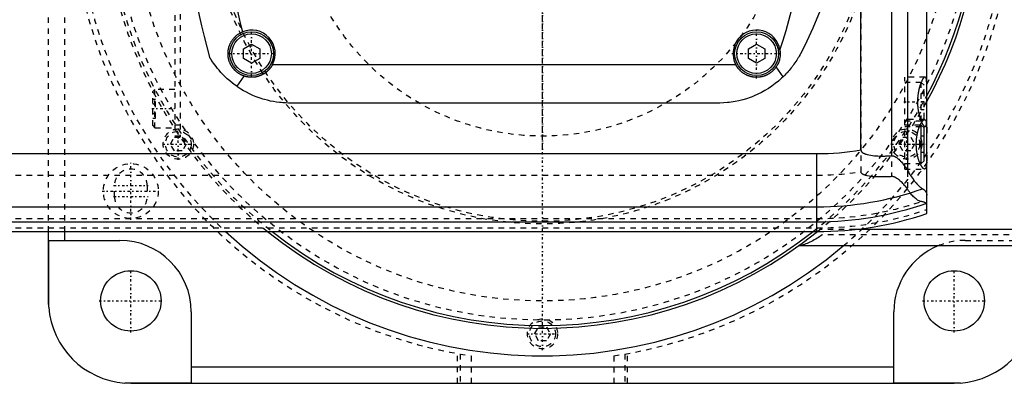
# Model space of a CAD drawing. Extents: x -502 to 174, y -90 to 90.
# Tile 11 of 13: x -95 to 84, y -90 to -24. Entities that reach past the tile are written whole.
import ezdxf

# ---------------------------------------------------------------- set-up
doc = ezdxf.new("R2010")
doc.units = 0
doc.linetypes.add('CENTER', pattern=[1.5, 0.45, -0.5, 0.05, -0.5])
doc.linetypes.add('DASHED', pattern=[2, 1, -1])
for name, color, linetype in [('AM_0', 7, 'CONTINUOUS'), ('AM_3', 7, 'DASHED'), ('AM_7', 7, 'CENTER')]:
    doc.layers.add(name, color=color, linetype=linetype)

msp = doc.modelspace()

# ---------------------------------------------------------------- linework, layer by layer
at = {"layer": 'AM_0', "color": 7, "linetype": 'CONTINUOUS'}
for p, q in [((70, -59.1), (70, 59.1)), ((66.48, 51.17), (66.48, -51.17)), ((63.58, 48.57), (63.58, -48.57)), ((58, -47.52), (58, 47.52)), ((-54.5, -29.13), (-53, -28.27)), ((-53, -28.27), (-51.5, -29.13)), ((37.5, -29.13), (39, -28.27)), ((39, -28.27), (40.5, -29.13)), ((-54.5, -30.87), (-54.5, -29.13)), ((-51.5, -29.13), (-51.5, -30.87)), ((37.5, -30.87), (37.5, -29.13)), ((40.5, -29.13), (40.5, -30.87)), ((-53, -31.73), (-54.5, -30.87)), ((-51.5, -30.87), (-53, -31.73)), ((-49.19, -32), (35.19, -32)), ((39, -31.73), (37.5, -30.87)), ((40.5, -30.87), (39, -31.73)), ((-54.39, -34.07), (-55.72, -35.94)), ((43.84, -34.2), (42.58, -32.38)), ((32, -39), (-46, -39)), ((69, -43), (68.79, -43)), ((69.5, -43.5), (69, -43)), ((69, -50), (69, -43)), ((69.5, -49.5), (69.5, -43.5)), ((-125.1, -48.19), (50, -48.19)), ((50, -62.39), (50, -48.19)), ((68.79, -50), (69, -50)), ((69, -50), (69.5, -49.5)), ((-146.27, -57.89), (50, -57.89)), ((-187.95, -60.6), (50, -60.6)), ((-240, -62.39), (50, -62.39)), ((-90, -75), (-90, -62.39)), ((-87, -64), (-87, -62.39)), ((127, -62), (56.95, -62)), ((-89.96, -64), (-77, -64)), ((-89.96, -76.12), (-89.96, -64)), ((127, -65), (46.64, -65)), ((-64, -77), (-64, -89.96)), ((64, -89.96), (64, -77)), ((-64, -87), (64, -87)), ((-64, -89.96), (-76.12, -89.96)), ((-75, -90), (75, -90)), ((76.12, -89.96), (64, -89.96))]:
    msp.add_line(p, q, dxfattribs=at)
for points in [[(50.56, -22.12, 0), (49.26, -25.35, 0), (47.78, -28.5, 0), (46.98, -30.04, 0)], [(-54.39, -34.07, 0), (-54.44, -34.05, 0), (-54.53, -34.02, 0), (-54.62, -33.99, 0), (-54.66, -33.97, 0), (-54.7, -33.95, 0), (-54.79, -33.91, 0), (-54.88, -33.87, 0), (-54.96, -33.83, 0), (-55.05, -33.78, 0), (-55.13, -33.74, 0), (-55.17, -33.71, 0), (-55.21, -33.69, 0), (-55.29, -33.64, 0), (-55.37, -33.59, 0), (-55.45, -33.53, 0), (-55.53, -33.48, 0), (-55.6, -33.42, 0), (-55.64, -33.39, 0), (-55.68, -33.36, 0), (-55.75, -33.3, 0), (-55.82, -33.24, 0), (-55.86, -33.21, 0), (-55.9, -33.18, 0), (-55.96, -33.11, 0), (-56.03, -33.05, 0), (-56.07, -33.01, 0), (-56.1, -32.98, 0), (-56.17, -32.91, 0), (-56.23, -32.84, 0), (-56.29, -32.77, 0), (-56.35, -32.69, 0), (-56.41, -32.62, 0), (-56.44, -32.58, 0), (-56.47, -32.54, 0), (-56.53, -32.46, 0), (-56.58, -32.38, 0), (-56.63, -32.3, 0), (-56.69, -32.22, 0), (-56.73, -32.13, 0), (-56.76, -32.09, 0), (-56.78, -32.05, 0), (-56.83, -31.96, 0), (-56.87, -31.87, 0), (-56.91, -31.79, 0), (-56.95, -31.7, 0), (-56.99, -31.61, 0), (-57.01, -31.56, 0), (-57.02, -31.52, 0), (-57.06, -31.43, 0), (-57.09, -31.33, 0), (-57.12, -31.24, 0), (-57.14, -31.14, 0), (-57.17, -31.05, 0), (-57.18, -31, 0), (-57.19, -30.95, 0), (-57.21, -30.86, 0), (-57.23, -30.76, 0), (-57.25, -30.67, 0), (-57.26, -30.57, 0), (-57.27, -30.47, 0), (-57.28, -30.43, 0), (-57.28, -30.38, 0), (-57.29, -30.28, 0), (-57.3, -30.18, 0), (-57.3, -30.14, 0), (-57.3, -30.09, 0), (-57.3, -29.99, 0), (-57.3, -29.9, 0), (-57.3, -29.85, 0), (-57.3, -29.8, 0), (-57.29, -29.7, 0), (-57.28, -29.61, 0), (-57.27, -29.51, 0), (-57.26, -29.42, 0), (-57.25, -29.32, 0), (-57.24, -29.27, 0), (-57.23, -29.23, 0), (-57.21, -29.13, 0), (-57.19, -29.04, 0), (-57.17, -28.95, 0), (-57.14, -28.86, 0), (-57.12, -28.76, 0), (-57.1, -28.72, 0), (-57.09, -28.67, 0), (-57.06, -28.58, 0), (-57.03, -28.49, 0), (-56.99, -28.41, 0), (-56.96, -28.32, 0), (-56.92, -28.23, 0), (-56.9, -28.19, 0), (-56.88, -28.14, 0), (-56.84, -28.06, 0), (-56.79, -27.98, 0), (-56.75, -27.89, 0), (-56.7, -27.81, 0), (-56.65, -27.73, 0), (-56.63, -27.69, 0), (-56.6, -27.65, 0), (-56.55, -27.57, 0), (-56.49, -27.49, 0), (-56.44, -27.41, 0), (-56.38, -27.34, 0), (-56.32, -27.26, 0), (-56.29, -27.23, 0), (-56.26, -27.19, 0), (-56.19, -27.12, 0), (-56.13, -27.05, 0), (-56.09, -27.01, 0), (-56.06, -26.98, 0), (-55.99, -26.91, 0), (-55.92, -26.84, 0), (-55.89, -26.81, 0), (-55.85, -26.78, 0), (-55.78, -26.72, 0), (-55.7, -26.65, 0), (-55.63, -26.59, 0), (-55.55, -26.54, 0), (-55.47, -26.48, 0), (-55.43, -26.45, 0), (-55.39, -26.42, 0), (-55.31, -26.37, 0), (-55.22, -26.32, 0), (-55.14, -26.27, 0), (-55.05, -26.22, 0), (-54.97, -26.18, 0), (-54.92, -26.15, 0), (-54.88, -26.13, 0), (-54.79, -26.09, 0), (-54.7, -26.05, 0), (-54.66, -26.03, 0)], [(43.25, -29.34, 0), (43.26, -29.43, 0), (43.28, -29.61, 0), (43.29, -29.78, 0), (43.3, -29.87, 0), (43.3, -29.96, 0), (43.3, -30.13, 0), (43.29, -30.31, 0), (43.27, -30.49, 0), (43.25, -30.66, 0), (43.22, -30.83, 0), (43.2, -30.92, 0), (43.18, -31.01, 0), (43.14, -31.18, 0), (43.08, -31.35, 0), (43.03, -31.51, 0), (42.96, -31.68, 0), (42.89, -31.84, 0), (42.85, -31.92, 0), (42.81, -32, 0), (42.72, -32.15, 0), (42.63, -32.3, 0), (42.58, -32.38, 0)], [(46.98, -30.04, 0), (46.91, -30.17, 0), (46.76, -30.43, 0), (46.61, -30.68, 0), (46.54, -30.81, 0), (46.46, -30.94, 0), (46.31, -31.18, 0), (46.15, -31.43, 0), (45.98, -31.67, 0), (45.81, -31.91, 0), (45.64, -32.14, 0), (45.56, -32.26, 0), (45.47, -32.37, 0), (45.29, -32.6, 0), (45.11, -32.82, 0), (44.92, -33.05, 0), (44.73, -33.26, 0), (44.54, -33.48, 0), (44.44, -33.58, 0), (44.35, -33.69, 0), (44.15, -33.89, 0), (43.94, -34.1, 0), (43.84, -34.2, 0)], [(-55.72, -35.94, 0), (-55.99, -35.76, 0), (-56.5, -35.37, 0), (-56.99, -34.97, 0), (-57.22, -34.77, 0), (-57.44, -34.57, 0), (-57.86, -34.18, 0), (-58.25, -33.78, 0), (-58.61, -33.4, 0), (-58.93, -33.03, 0), (-59.22, -32.68, 0), (-59.36, -32.52, 0), (-59.48, -32.35, 0), (-59.72, -32.04, 0), (-59.93, -31.74, 0), (-60.12, -31.47, 0), (-60.22, -31.32, 0), (-60.25, -31.28, 0), (-60.27, -31.24, 0), (-60.28, -31.22, 0), (-60.3, -31.2, 0), (-60.32, -31.16, 0), (-60.34, -31.12, 0), (-60.37, -31.09, 0), (-60.39, -31.05, 0), (-60.41, -31.02, 0), (-60.42, -31, 0), (-60.43, -30.99, 0), (-60.45, -30.96, 0), (-60.47, -30.93, 0), (-60.48, -30.91, 0), (-60.48, -30.9, 0), (-60.5, -30.87, 0), (-60.52, -30.84, 0), (-60.53, -30.83, 0), (-60.53, -30.82, 0), (-60.55, -30.79, 0), (-60.56, -30.77, 0), (-60.58, -30.75, 0), (-60.59, -30.73, 0), (-60.6, -30.71, 0), (-60.6, -30.7, 0), (-60.61, -30.69, 0), (-60.62, -30.68, 0), (-60.63, -30.66, 0), (-60.63, -30.65, 0), (-60.64, -30.64, 0), (-60.64, -30.63, 0), (-60.65, -30.63, 0), (-60.65, -30.63, 0), (-60.65, -30.62, 0), (-60.65, -30.62, 0), (-60.65, -30.62, 0)], [(-49.19, -32, 0), (-49.21, -32.03, 0), (-49.23, -32.08, 0), (-49.26, -32.13, 0), (-49.28, -32.15, 0), (-49.29, -32.18, 0), (-49.32, -32.22, 0), (-49.35, -32.27, 0), (-49.38, -32.32, 0), (-49.41, -32.37, 0), (-49.44, -32.42, 0), (-49.46, -32.44, 0), (-49.48, -32.46, 0), (-49.51, -32.51, 0), (-49.54, -32.56, 0), (-49.58, -32.6, 0), (-49.61, -32.64, 0), (-49.64, -32.69, 0), (-49.66, -32.71, 0), (-49.68, -32.73, 0), (-49.72, -32.77, 0), (-49.75, -32.82, 0), (-49.77, -32.84, 0), (-49.79, -32.86, 0), (-49.82, -32.9, 0), (-49.86, -32.94, 0), (-49.88, -32.96, 0), (-49.9, -32.98, 0), (-49.94, -33.02, 0), (-49.98, -33.06, 0), (-50.01, -33.09, 0), (-50.05, -33.13, 0), (-50.09, -33.17, 0), (-50.12, -33.19, 0), (-50.14, -33.21, 0), (-50.18, -33.24, 0), (-50.22, -33.28, 0), (-50.26, -33.32, 0), (-50.31, -33.35, 0), (-50.35, -33.39, 0), (-50.37, -33.4, 0), (-50.39, -33.42, 0), (-50.44, -33.45, 0), (-50.48, -33.49, 0), (-50.53, -33.52, 0), (-50.58, -33.55, 0), (-50.62, -33.58, 0), (-50.65, -33.6, 0), (-50.67, -33.61, 0), (-50.72, -33.65, 0), (-50.77, -33.68, 0), (-50.82, -33.7, 0), (-50.87, -33.73, 0), (-50.92, -33.76, 0), (-50.94, -33.77, 0), (-50.97, -33.79, 0), (-51.02, -33.82, 0), (-51.07, -33.84, 0), (-51.12, -33.87, 0), (-51.17, -33.89, 0), (-51.22, -33.92, 0), (-51.25, -33.93, 0), (-51.28, -33.94, 0), (-51.33, -33.96, 0), (-51.38, -33.98, 0), (-51.41, -33.99, 0), (-51.43, -34, 0), (-51.49, -34.03, 0), (-51.54, -34.05, 0), (-51.57, -34.05, 0), (-51.6, -34.06, 0), (-51.65, -34.08, 0), (-51.7, -34.1, 0), (-51.76, -34.12, 0), (-51.81, -34.13, 0), (-51.87, -34.15, 0), (-51.9, -34.16, 0), (-51.92, -34.16, 0), (-51.98, -34.18, 0), (-52.04, -34.19, 0), (-52.09, -34.2, 0), (-52.15, -34.21, 0), (-52.2, -34.23, 0), (-52.23, -34.23, 0), (-52.26, -34.24, 0), (-52.31, -34.25, 0), (-52.37, -34.25, 0), (-52.43, -34.26, 0), (-52.48, -34.27, 0), (-52.54, -34.28, 0), (-52.57, -34.28, 0), (-52.59, -34.28, 0), (-52.65, -34.29, 0), (-52.7, -34.29, 0), (-52.76, -34.29, 0), (-52.82, -34.3, 0), (-52.87, -34.3, 0), (-52.9, -34.3, 0), (-52.93, -34.3, 0), (-52.98, -34.3, 0), (-53.03, -34.3, 0), (-53.09, -34.3, 0), (-53.14, -34.3, 0), (-53.2, -34.3, 0), (-53.23, -34.29, 0), (-53.25, -34.29, 0), (-53.31, -34.29, 0), (-53.37, -34.28, 0), (-53.39, -34.28, 0), (-53.42, -34.28, 0), (-53.48, -34.27, 0), (-53.53, -34.27, 0), (-53.56, -34.26, 0), (-53.59, -34.26, 0), (-53.64, -34.25, 0), (-53.7, -34.24, 0), (-53.76, -34.23, 0), (-53.81, -34.22, 0), (-53.87, -34.21, 0), (-53.9, -34.21, 0), (-53.92, -34.2, 0), (-53.98, -34.19, 0), (-54.03, -34.17, 0), (-54.09, -34.16, 0), (-54.15, -34.14, 0), (-54.2, -34.13, 0), (-54.23, -34.12, 0), (-54.26, -34.11, 0), (-54.31, -34.1, 0), (-54.36, -34.08, 0), (-54.39, -34.07, 0)], [(42.58, -32.38, 0), (42.56, -32.41, 0), (42.51, -32.48, 0), (42.46, -32.55, 0), (42.44, -32.58, 0), (42.42, -32.61, 0), (42.37, -32.68, 0), (42.31, -32.74, 0), (42.26, -32.8, 0), (42.21, -32.86, 0), (42.15, -32.92, 0), (42.13, -32.95, 0), (42.1, -32.98, 0), (42.04, -33.04, 0), (41.99, -33.09, 0), (41.93, -33.15, 0), (41.87, -33.2, 0), (41.81, -33.26, 0), (41.78, -33.28, 0), (41.75, -33.31, 0), (41.68, -33.36, 0), (41.62, -33.41, 0), (41.58, -33.44, 0), (41.55, -33.46, 0), (41.48, -33.51, 0), (41.42, -33.56, 0), (41.38, -33.58, 0), (41.35, -33.6, 0), (41.28, -33.65, 0), (41.21, -33.69, 0), (41.13, -33.73, 0), (41.06, -33.77, 0), (40.99, -33.81, 0), (40.95, -33.83, 0), (40.91, -33.85, 0), (40.84, -33.89, 0), (40.76, -33.92, 0), (40.68, -33.96, 0), (40.61, -33.99, 0), (40.53, -34.02, 0), (40.49, -34.03, 0), (40.45, -34.05, 0), (40.37, -34.08, 0), (40.29, -34.1, 0), (40.21, -34.13, 0), (40.13, -34.15, 0), (40.05, -34.17, 0), (40.01, -34.18, 0), (39.97, -34.19, 0), (39.89, -34.21, 0), (39.8, -34.22, 0), (39.72, -34.24, 0), (39.64, -34.25, 0), (39.56, -34.26, 0), (39.52, -34.27, 0), (39.48, -34.27, 0), (39.4, -34.28, 0), (39.31, -34.29, 0), (39.23, -34.29, 0), (39.15, -34.3, 0), (39.07, -34.3, 0), (39.03, -34.3, 0), (38.99, -34.3, 0), (38.91, -34.3, 0), (38.83, -34.3, 0), (38.79, -34.29, 0), (38.75, -34.29, 0), (38.67, -34.29, 0), (38.59, -34.28, 0), (38.55, -34.28, 0), (38.51, -34.27, 0), (38.42, -34.26, 0), (38.34, -34.25, 0), (38.26, -34.24, 0), (38.18, -34.22, 0), (38.1, -34.2, 0), (38.06, -34.2, 0), (38.02, -34.19, 0), (37.93, -34.17, 0), (37.85, -34.14, 0), (37.77, -34.12, 0), (37.69, -34.1, 0), (37.61, -34.07, 0), (37.57, -34.06, 0), (37.53, -34.04, 0), (37.45, -34.01, 0), (37.38, -33.98, 0), (37.3, -33.95, 0), (37.22, -33.92, 0), (37.15, -33.88, 0), (37.11, -33.86, 0), (37.07, -33.84, 0), (37, -33.8, 0), (36.92, -33.76, 0), (36.85, -33.72, 0), (36.78, -33.68, 0), (36.71, -33.64, 0), (36.67, -33.62, 0), (36.64, -33.59, 0), (36.57, -33.55, 0), (36.5, -33.5, 0), (36.43, -33.45, 0), (36.37, -33.4, 0), (36.3, -33.35, 0), (36.27, -33.32, 0), (36.24, -33.3, 0), (36.18, -33.25, 0), (36.12, -33.19, 0), (36.09, -33.16, 0), (36.06, -33.14, 0), (36, -33.08, 0), (35.95, -33.03, 0), (35.92, -33, 0), (35.89, -32.97, 0), (35.83, -32.91, 0), (35.78, -32.85, 0), (35.73, -32.79, 0), (35.67, -32.73, 0), (35.62, -32.66, 0), (35.6, -32.63, 0), (35.57, -32.6, 0), (35.52, -32.53, 0), (35.48, -32.46, 0), (35.43, -32.4, 0), (35.38, -32.33, 0), (35.34, -32.25, 0), (35.32, -32.22, 0), (35.3, -32.18, 0), (35.25, -32.11, 0), (35.21, -32.04, 0), (35.19, -32, 0)], [(43.84, -34.2, 0), (43.55, -34.48, 0), (42.96, -34.99, 0), (42.38, -35.46, 0), (42.08, -35.69, 0), (41.78, -35.91, 0), (41.16, -36.32, 0), (40.52, -36.71, 0), (39.87, -37.07, 0), (39.21, -37.4, 0), (38.53, -37.7, 0), (38.19, -37.83, 0), (37.85, -37.96, 0), (37.16, -38.2, 0), (36.46, -38.4, 0), (35.77, -38.58, 0), (35.07, -38.72, 0), (34.38, -38.83, 0), (34.03, -38.88, 0), (33.69, -38.92, 0), (33, -38.97, 0), (32.33, -39, 0), (32, -39, 0)], [(-46, -39, 0), (-46.27, -39, 0), (-46.8, -38.98, 0), (-47.34, -38.95, 0), (-47.62, -38.92, 0), (-47.89, -38.89, 0), (-48.45, -38.82, 0), (-49, -38.73, 0), (-49.56, -38.62, 0), (-50.12, -38.49, 0), (-50.68, -38.34, 0), (-50.95, -38.26, 0), (-51.23, -38.18, 0), (-51.78, -37.99, 0), (-52.33, -37.78, 0), (-52.88, -37.55, 0), (-53.41, -37.3, 0), (-53.94, -37.03, 0), (-54.2, -36.89, 0), (-54.46, -36.74, 0), (-54.98, -36.44, 0), (-55.48, -36.11, 0), (-55.72, -35.94, 0)], [(69.59, -51, 0), (69.58, -51, 0), (69.55, -51, 0), (69.52, -50.99, 0), (69.51, -50.98, 0), (69.49, -50.98, 0), (69.46, -50.96, 0), (69.43, -50.94, 0), (69.4, -50.92, 0), (69.37, -50.9, 0), (69.33, -50.87, 0), (69.32, -50.85, 0), (69.3, -50.83, 0), (69.26, -50.8, 0), (69.23, -50.75, 0), (69.19, -50.71, 0), (69.16, -50.66, 0), (69.12, -50.61, 0), (69.1, -50.58, 0), (69.08, -50.55, 0), (69.05, -50.49, 0), (69.01, -50.43, 0), (68.99, -50.4, 0), (68.97, -50.37, 0), (68.93, -50.3, 0), (68.9, -50.23, 0), (68.88, -50.19, 0), (68.86, -50.15, 0), (68.82, -50.08, 0), (68.78, -50, 0), (68.75, -49.91, 0), (68.71, -49.83, 0), (68.68, -49.74, 0), (68.66, -49.7, 0), (68.64, -49.66, 0), (68.61, -49.57, 0), (68.58, -49.47, 0), (68.54, -49.38, 0), (68.51, -49.27, 0), (68.48, -49.17, 0), (68.46, -49.12, 0), (68.45, -49.07, 0), (68.42, -48.96, 0), (68.39, -48.84, 0), (68.36, -48.73, 0), (68.33, -48.61, 0), (68.3, -48.49, 0), (68.29, -48.43, 0), (68.28, -48.37, 0), (68.25, -48.25, 0), (68.23, -48.13, 0), (68.21, -48, 0), (68.19, -47.87, 0), (68.17, -47.74, 0), (68.16, -47.68, 0), (68.15, -47.61, 0), (68.14, -47.48, 0), (68.13, -47.35, 0), (68.12, -47.22, 0), (68.11, -47.09, 0), (68.1, -46.96, 0), (68.1, -46.89, 0), (68.09, -46.83, 0), (68.09, -46.69, 0), (68.09, -46.56, 0), (68.09, -46.5, 0), (68.09, -46.44, 0), (68.09, -46.31, 0), (68.09, -46.17, 0), (68.1, -46.11, 0), (68.1, -46.04, 0), (68.11, -45.91, 0), (68.12, -45.78, 0), (68.13, -45.65, 0), (68.14, -45.52, 0), (68.15, -45.39, 0), (68.16, -45.32, 0), (68.17, -45.26, 0), (68.19, -45.13, 0), (68.21, -45, 0), (68.23, -44.87, 0), (68.25, -44.75, 0), (68.28, -44.63, 0), (68.29, -44.57, 0), (68.3, -44.51, 0), (68.33, -44.39, 0), (68.36, -44.27, 0), (68.39, -44.16, 0), (68.42, -44.04, 0), (68.45, -43.93, 0), (68.46, -43.88, 0), (68.48, -43.83, 0), (68.51, -43.73, 0), (68.54, -43.62, 0), (68.58, -43.53, 0), (68.61, -43.43, 0), (68.64, -43.34, 0), (68.66, -43.3, 0), (68.68, -43.26, 0), (68.71, -43.17, 0), (68.75, -43.09, 0), (68.78, -43, 0), (68.82, -42.92, 0), (68.86, -42.85, 0), (68.88, -42.81, 0), (68.9, -42.77, 0), (68.93, -42.7, 0), (68.97, -42.63, 0), (68.99, -42.6, 0), (69.01, -42.57, 0), (69.05, -42.51, 0), (69.08, -42.45, 0), (69.1, -42.42, 0), (69.12, -42.39, 0), (69.16, -42.34, 0), (69.19, -42.29, 0), (69.23, -42.25, 0), (69.26, -42.2, 0), (69.3, -42.17, 0), (69.32, -42.15, 0), (69.33, -42.13, 0), (69.37, -42.1, 0), (69.4, -42.08, 0), (69.43, -42.06, 0), (69.46, -42.04, 0), (69.49, -42.02, 0), (69.51, -42.02, 0), (69.52, -42.01, 0), (69.55, -42, 0), (69.58, -42, 0), (69.59, -42, 0)], [(69.59, -42, 0), (69.62, -42, 0), (69.67, -42.02, 0), (69.72, -42.05, 0), (69.74, -42.07, 0), (69.76, -42.1, 0), (69.8, -42.17, 0), (69.84, -42.25, 0), (69.87, -42.35, 0), (69.9, -42.47, 0), (69.92, -42.6, 0), (69.93, -42.68, 0), (69.94, -42.75, 0), (69.96, -42.92, 0), (69.97, -43.09, 0), (69.98, -43.27, 0), (69.99, -43.47, 0), (69.99, -43.67, 0), (69.99, -43.78, 0), (70, -43.9, 0), (70, -44.13, 0), (70, -44.38, 0), (70, -44.5, 0)], [(58, -47.52, 0), (58, -47.53, 0), (58, -47.54, 0), (58, -47.55, 0), (58, -47.55, 0), (58, -47.56, 0), (58, -47.57, 0), (58, -47.57, 0), (58, -47.58, 0), (58.01, -47.59, 0), (58.01, -47.6, 0), (58.01, -47.61, 0), (58.01, -47.61, 0), (58.01, -47.62, 0), (58.01, -47.63, 0), (58.02, -47.64, 0), (58.02, -47.65, 0), (58.02, -47.66, 0), (58.02, -47.66, 0), (58.02, -47.67, 0), (58.03, -47.67, 0), (58.03, -47.68, 0), (58.03, -47.69, 0), (58.03, -47.69, 0), (58.04, -47.7, 0), (58.04, -47.71, 0), (58.04, -47.71, 0), (58.04, -47.72, 0), (58.05, -47.73, 0), (58.05, -47.73, 0), (58.06, -47.74, 0), (58.06, -47.75, 0), (58.07, -47.76, 0), (58.07, -47.76, 0), (58.07, -47.77, 0), (58.07, -47.78, 0), (58.08, -47.78, 0), (58.08, -47.79, 0), (58.09, -47.8, 0), (58.09, -47.81, 0), (58.1, -47.81, 0), (58.1, -47.81, 0), (58.11, -47.82, 0), (58.11, -47.83, 0), (58.12, -47.83, 0), (58.12, -47.84, 0), (58.13, -47.85, 0), (58.13, -47.85, 0), (58.13, -47.86, 0), (58.14, -47.86, 0), (58.15, -47.87, 0), (58.17, -47.89, 0), (58.21, -47.93, 0), (58.23, -47.95, 0), (58.25, -47.97, 0), (58.3, -48, 0), (58.34, -48.03, 0), (58.39, -48.06, 0), (58.44, -48.09, 0), (58.49, -48.11, 0), (58.51, -48.13, 0), (58.54, -48.14, 0), (58.59, -48.16, 0), (58.64, -48.19, 0), (58.67, -48.2, 0), (58.69, -48.21, 0), (58.75, -48.23, 0), (58.8, -48.25, 0), (58.82, -48.26, 0), (58.85, -48.27, 0), (58.9, -48.28, 0), (58.95, -48.3, 0), (59.13, -48.35, 0), (59.46, -48.43, 0), (59.8, -48.49, 0), (60.14, -48.54, 0), (60.46, -48.57, 0), (60.62, -48.58, 0), (60.78, -48.6, 0), (61.1, -48.62, 0), (61.42, -48.63, 0), (61.74, -48.63, 0), (62.07, -48.63, 0), (62.4, -48.63, 0), (62.57, -48.62, 0), (62.74, -48.62, 0), (63.07, -48.6, 0), (63.41, -48.58, 0), (63.58, -48.57, 0)], [(63.58, -48.57, 0), (63.6, -48.57, 0), (63.63, -48.57, 0), (63.67, -48.57, 0), (63.68, -48.57, 0), (63.7, -48.57, 0), (63.73, -48.57, 0), (63.76, -48.57, 0), (63.8, -48.58, 0), (63.83, -48.58, 0), (63.86, -48.59, 0), (63.88, -48.59, 0), (63.9, -48.6, 0), (63.93, -48.61, 0), (63.96, -48.62, 0), (63.99, -48.63, 0), (64.02, -48.64, 0), (64.06, -48.65, 0), (64.07, -48.66, 0), (64.09, -48.66, 0), (64.12, -48.68, 0), (64.15, -48.69, 0), (64.16, -48.7, 0), (64.18, -48.71, 0), (64.21, -48.72, 0), (64.24, -48.74, 0), (64.25, -48.74, 0), (64.27, -48.75, 0), (64.3, -48.77, 0), (64.32, -48.79, 0), (64.35, -48.8, 0), (64.38, -48.82, 0), (64.41, -48.84, 0), (64.42, -48.85, 0), (64.44, -48.86, 0), (64.47, -48.88, 0), (64.49, -48.9, 0), (64.59, -48.97, 0), (64.74, -49.1, 0), (64.9, -49.23, 0), (65.05, -49.38, 0), (65.13, -49.46, 0), (65.21, -49.54, 0), (65.37, -49.71, 0), (65.53, -49.9, 0), (65.69, -50.09, 0), (65.84, -50.28, 0), (66, -50.48, 0), (66.07, -50.58, 0), (66.14, -50.68, 0), (66.28, -50.88, 0), (66.41, -51.07, 0), (66.48, -51.17, 0)], [(70, -48.5, 0), (70, -48.62, 0), (70, -48.87, 0), (70, -49.1, 0), (69.99, -49.22, 0), (69.99, -49.33, 0), (69.99, -49.53, 0), (69.98, -49.73, 0), (69.97, -49.91, 0), (69.96, -50.08, 0), (69.94, -50.25, 0), (69.93, -50.32, 0), (69.92, -50.4, 0), (69.9, -50.53, 0), (69.87, -50.65, 0), (69.84, -50.75, 0), (69.8, -50.83, 0), (69.76, -50.9, 0), (69.74, -50.93, 0), (69.72, -50.95, 0), (69.67, -50.98, 0), (69.62, -51, 0), (69.59, -51, 0)], [(66.48, -51.17, 0), (66.55, -51.33, 0), (66.72, -51.62, 0), (66.88, -51.91, 0), (66.97, -52.04, 0), (67.05, -52.18, 0), (67.22, -52.44, 0), (67.39, -52.68, 0), (67.56, -52.91, 0), (67.72, -53.13, 0), (67.89, -53.34, 0), (67.97, -53.44, 0), (68.05, -53.53, 0), (68.21, -53.71, 0), (68.37, -53.87, 0), (68.52, -54.02, 0), (68.66, -54.16, 0), (68.8, -54.28, 0), (68.87, -54.34, 0), (68.94, -54.39, 0), (69.06, -54.49, 0), (69.18, -54.57, 0), (69.24, -54.6, 0)], [(69.24, -54.6, 0), (69.28, -54.63, 0), (69.37, -54.68, 0), (69.44, -54.73, 0), (69.48, -54.76, 0), (69.51, -54.79, 0), (69.58, -54.85, 0), (69.64, -54.91, 0), (69.7, -54.97, 0), (69.75, -55.03, 0), (69.79, -55.1, 0), (69.82, -55.13, 0), (69.84, -55.16, 0), (69.87, -55.23, 0), (69.9, -55.3, 0), (69.93, -55.37, 0), (69.95, -55.44, 0), (69.97, -55.51, 0), (69.98, -55.55, 0), (69.99, -55.58, 0), (69.99, -55.66, 0), (70, -55.74, 0), (70, -55.78, 0)], [(-89.96, -76.12, 0), (-89.97, -75.93, 0), (-89.99, -75.56, 0), (-90, -75.18, 0), (-90, -75, 0)], [(-75, -90, 0), (-75.18, -90, 0), (-75.56, -89.99, 0), (-75.93, -89.97, 0), (-76.12, -89.96, 0)], [(76.12, -89.96, 0), (75.93, -89.97, 0), (75.56, -89.99, 0), (75.18, -90, 0), (75, -90, 0)]]:
    msp.add_polyline3d(points, dxfattribs=at)
for centre, radius in [((-53, -30), 4), ((-53, -30), 3.6), ((39, -30), 4), ((39, -30), 3.6), ((-75, -75), 5.5), ((75, -75), 5.5)]:
    msp.add_circle(centre, radius, dxfattribs=at)
for centre, radius, start, end in [((0, 0), 80, 331.045, 28.955), ((0, 0), 79.5, 331.7031, 28.2969), ((45, 0), 110, 163.8371, 196.1629), ((-45, 0), 93, 341.6079, 18.3921), ((45, 0), 103, 165.3606, 194.6394), ((-53, -30), 4.3, 332.2823, 112.6532), ((39, -30), 4.3, 8.7868, 207.7177), ((50, 0), 48.19, 270, 279.5555), ((50, 0), 57.89, 270, 289.4116), ((50, 0), 60.6, 270, 289.2721), ((50, 0), 62.39, 270, 288.6977), ((0, 0), 85, 227.2208, 310.1192), ((0, 0), 80, 231.2468, 308.7532), ((0, 0), 79.5, 231.698, 308.302), ((-77, -77), 13, 0, 90), ((77, -77), 13, 112.6199, 180), ((-75, -75), 15, 184.2866, 265.7134), ((75, -75), 15, 274.2866, 355.7134)]:
    msp.add_arc(centre, radius, start, end, dxfattribs=at)
at = {"layer": 'AM_3', "color": 6, "linetype": 'DASHED'}
for p, q in [((-90, -62.39), (-90, 62.39)), ((-87, -62.39), (-87, 62.39)), ((66.48, 54.6), (66.48, -54.6)), ((63.58, 52.38), (63.58, -52.38)), ((58, 51.49), (58, -51.49)), ((-67, 45), (-67, -45)), ((-66, 45.21), (-66, -45.21)), ((69.69, -34.25), (66, -34.25)), ((66, -51), (66, -34.25)), ((69, -35.25), (66, -35.25)), ((69.5, -35.75), (69, -35.25)), ((69, -42.25), (69, -35.25)), ((69.5, -41.75), (69.5, -35.75)), ((-70.6, -36.5), (-71, -36.9)), ((-71, -43.1), (-71, -36.9)), ((-67, -36.5), (-70.6, -36.5)), ((-70.6, -43.5), (-70.6, -36.5)), ((69.5, -37.25), (69, -37.25)), ((-71, -38.27), (-70.5, -38.27)), ((-71, -39.13), (-70.5, -39.13)), ((-70.5, -41.73), (-70.5, -38.27)), ((69.5, -38.75), (69, -38.75)), ((-71, -40.87), (-70.5, -40.87)), ((69.5, -40.25), (69, -40.25)), ((-71, -41.73), (-70.5, -41.73)), ((-66, -43), (-67, -43)), ((69.59, -42), (66, -42)), ((66, -42.25), (69, -42.25)), ((68.79, -43), (66, -43)), ((69, -42.25), (69.5, -41.75)), ((-71, -43.1), (-70.6, -43.5)), ((-70.6, -43.5), (-67, -43.5)), ((66, -43.25), (69.69, -43.25)), ((-67.79, -46.46), (-67.07, -45.21)), ((-67.07, -47.71), (-67.79, -46.46)), ((-67.07, -45.21), (-65.63, -45.21)), ((-66, -45), (-67, -45)), ((-65.63, -45.21), (-64.91, -46.46)), ((-64.91, -46.46), (-65.63, -47.71)), ((64.91, -46.46), (65.63, -45.21)), ((65.63, -47.71), (64.91, -46.46)), ((65.63, -45.21), (67.07, -45.21)), ((67.07, -45.21), (67.79, -46.46)), ((67.79, -46.46), (67.07, -47.71)), ((69.5, -45), (69, -45)), ((69.5, -46.5), (69, -46.5)), ((-65.63, -47.71), (-67.07, -47.71)), ((67.07, -47.71), (65.63, -47.71)), ((69.5, -48), (69, -48)), ((66, -50), (68.79, -50)), ((66, -51), (69.59, -51)), ((-240, -52.11), (50, -52.11)), ((-78, -56), (-78, -54)), ((-72, -54), (-72, -56)), ((-240, -60.02), (50, -60.02)), ((-240, -61.72), (50, -61.72)), ((56.95, -62), (50.56, -62)), ((125, -63), (50.91, -63)), ((77, -64), (89.96, -64)), ((-1.44, -81), (-0.72, -79.75)), ((-0.72, -79.75), (0.72, -79.75)), ((0.72, -79.75), (1.44, -81)), ((-0.72, -82.25), (-1.44, -81)), ((0.72, -82.25), (-0.72, -82.25)), ((1.44, -81), (0.72, -82.25)), ((-15.5, -90), (-15.5, -84.59)), ((-15, -84.68), (-15, -90)), ((-13, -85.01), (-13, -90)), ((13, -85.01), (13, -90)), ((15, -84.68), (15, -90)), ((15.5, -90), (15.5, -84.59))]:
    msp.add_line(p, q, dxfattribs=at)
for points in [[(68.96, -35.25, 0), (68.95, -35.27, 0), (68.94, -35.32, 0), (68.92, -35.36, 0), (68.91, -35.38, 0), (68.9, -35.41, 0), (68.88, -35.45, 0), (68.86, -35.5, 0), (68.85, -35.54, 0), (68.83, -35.59, 0), (68.81, -35.64, 0), (68.81, -35.67, 0), (68.8, -35.69, 0), (68.78, -35.74, 0), (68.76, -35.79, 0), (68.75, -35.84, 0), (68.73, -35.9, 0), (68.71, -35.95, 0), (68.71, -35.98, 0), (68.7, -36.01, 0), (68.68, -36.06, 0), (68.67, -36.12, 0), (68.66, -36.15, 0), (68.65, -36.18, 0), (68.63, -36.23, 0), (68.62, -36.29, 0), (68.61, -36.32, 0), (68.6, -36.35, 0), (68.59, -36.41, 0), (68.57, -36.48, 0), (68.56, -36.54, 0), (68.55, -36.6, 0), (68.53, -36.66, 0), (68.53, -36.7, 0), (68.52, -36.73, 0), (68.51, -36.79, 0), (68.49, -36.86, 0), (68.48, -36.92, 0), (68.47, -36.99, 0), (68.46, -37.06, 0), (68.45, -37.09, 0), (68.45, -37.12, 0), (68.44, -37.19, 0), (68.43, -37.26, 0), (68.42, -37.33, 0), (68.41, -37.4, 0), (68.4, -37.47, 0), (68.39, -37.5, 0), (68.39, -37.54, 0), (68.38, -37.61, 0), (68.37, -37.68, 0), (68.37, -37.75, 0), (68.36, -37.82, 0), (68.35, -37.89, 0), (68.35, -37.92, 0), (68.35, -37.96, 0), (68.34, -38.03, 0), (68.34, -38.1, 0), (68.33, -38.17, 0), (68.33, -38.24, 0), (68.33, -38.31, 0), (68.32, -38.35, 0), (68.32, -38.38, 0), (68.32, -38.45, 0), (68.32, -38.52, 0), (68.32, -38.56, 0), (68.32, -38.59, 0), (68.32, -38.66, 0), (68.32, -38.73, 0), (68.32, -38.77, 0), (68.32, -38.8, 0), (68.32, -38.87, 0), (68.32, -38.94, 0), (68.32, -39.01, 0), (68.32, -39.08, 0), (68.32, -39.15, 0), (68.33, -39.19, 0), (68.33, -39.22, 0), (68.33, -39.29, 0), (68.33, -39.36, 0), (68.34, -39.43, 0), (68.34, -39.51, 0), (68.35, -39.58, 0), (68.35, -39.61, 0), (68.36, -39.65, 0), (68.36, -39.72, 0), (68.37, -39.79, 0), (68.38, -39.86, 0), (68.38, -39.93, 0), (68.39, -40, 0), (68.4, -40.03, 0), (68.4, -40.07, 0), (68.41, -40.14, 0), (68.42, -40.2, 0), (68.43, -40.27, 0), (68.44, -40.34, 0), (68.45, -40.41, 0), (68.46, -40.44, 0), (68.46, -40.48, 0), (68.48, -40.54, 0), (68.49, -40.61, 0), (68.5, -40.67, 0), (68.51, -40.74, 0), (68.53, -40.8, 0), (68.53, -40.84, 0), (68.54, -40.87, 0), (68.55, -40.93, 0), (68.57, -40.99, 0), (68.57, -41.02, 0), (68.58, -41.05, 0), (68.6, -41.12, 0), (68.61, -41.18, 0), (68.62, -41.21, 0), (68.63, -41.24, 0), (68.64, -41.29, 0), (68.66, -41.35, 0), (68.67, -41.41, 0), (68.69, -41.47, 0), (68.71, -41.52, 0), (68.71, -41.55, 0), (68.72, -41.58, 0), (68.74, -41.63, 0), (68.76, -41.68, 0), (68.77, -41.73, 0), (68.79, -41.78, 0), (68.81, -41.83, 0), (68.81, -41.86, 0), (68.82, -41.88, 0), (68.84, -41.93, 0), (68.86, -41.98, 0), (68.86, -42, 0)], [(69.69, -34.25, 0), (69.67, -34.25, 0), (69.64, -34.26, 0), (69.61, -34.27, 0), (69.59, -34.28, 0), (69.57, -34.29, 0), (69.54, -34.31, 0), (69.5, -34.34, 0), (69.46, -34.38, 0), (69.42, -34.43, 0), (69.38, -34.48, 0), (69.36, -34.51, 0), (69.34, -34.53, 0), (69.29, -34.6, 0), (69.25, -34.67, 0), (69.21, -34.74, 0), (69.16, -34.82, 0), (69.12, -34.91, 0), (69.09, -34.95, 0), (69.07, -35, 0), (69.03, -35.1, 0), (68.98, -35.2, 0), (68.96, -35.25, 0)], [(70, -35.96, 0), (70, -35.87, 0), (70, -35.71, 0), (70, -35.55, 0), (69.99, -35.47, 0), (69.99, -35.4, 0), (69.99, -35.25, 0), (69.98, -35.11, 0), (69.97, -34.99, 0), (69.96, -34.86, 0), (69.95, -34.75, 0), (69.94, -34.7, 0), (69.93, -34.65, 0), (69.91, -34.56, 0), (69.89, -34.48, 0), (69.87, -34.42, 0), (69.84, -34.36, 0), (69.81, -34.32, 0), (69.79, -34.3, 0), (69.78, -34.28, 0), (69.74, -34.26, 0), (69.7, -34.25, 0), (69.69, -34.25, 0)], [(68.86, -42, 0), (68.88, -42.04, 0), (68.91, -42.13, 0), (68.95, -42.21, 0), (68.96, -42.25, 0)], [(68.96, -42.25, 0), (68.98, -42.29, 0), (69.01, -42.37, 0), (69.05, -42.44, 0), (69.06, -42.48, 0)], [(69.06, -42.48, 0), (69.08, -42.52, 0), (69.12, -42.6, 0), (69.16, -42.67, 0), (69.18, -42.71, 0), (69.2, -42.75, 0), (69.24, -42.81, 0), (69.28, -42.87, 0), (69.31, -42.93, 0), (69.35, -42.98, 0), (69.39, -43.03, 0), (69.41, -43.06, 0), (69.42, -43.08, 0), (69.46, -43.12, 0), (69.49, -43.15, 0), (69.53, -43.18, 0), (69.56, -43.2, 0), (69.59, -43.22, 0), (69.6, -43.23, 0), (69.62, -43.24, 0), (69.65, -43.24, 0), (69.67, -43.25, 0), (69.69, -43.25, 0)], [(69.69, -43.25, 0), (69.7, -43.25, 0), (69.74, -43.24, 0), (69.78, -43.22, 0), (69.79, -43.2, 0), (69.81, -43.18, 0), (69.84, -43.14, 0), (69.87, -43.08, 0), (69.89, -43.02, 0), (69.91, -42.94, 0), (69.93, -42.85, 0), (69.94, -42.8, 0), (69.95, -42.75, 0), (69.96, -42.64, 0), (69.97, -42.51, 0), (69.98, -42.39, 0), (69.99, -42.25, 0), (69.99, -42.1, 0), (69.99, -42.03, 0), (70, -41.95, 0), (70, -41.79, 0), (70, -41.63, 0), (70, -41.54, 0)], [(63.58, -52.38, 0), (63.41, -52.39, 0), (63.08, -52.41, 0), (62.75, -52.43, 0), (62.58, -52.44, 0), (62.42, -52.44, 0), (62.09, -52.45, 0), (61.77, -52.45, 0), (61.44, -52.45, 0), (61.12, -52.45, 0), (60.81, -52.43, 0), (60.65, -52.42, 0), (60.49, -52.41, 0), (60.18, -52.39, 0), (59.84, -52.35, 0), (59.51, -52.3, 0), (59.17, -52.23, 0), (58.99, -52.19, 0), (58.93, -52.17, 0), (58.88, -52.16, 0), (58.86, -52.15, 0), (58.83, -52.15, 0), (58.78, -52.13, 0), (58.73, -52.11, 0), (58.71, -52.1, 0), (58.68, -52.1, 0), (58.63, -52.08, 0), (58.58, -52.06, 0), (58.55, -52.05, 0), (58.53, -52.04, 0), (58.48, -52.01, 0), (58.42, -51.99, 0), (58.37, -51.96, 0), (58.33, -51.93, 0), (58.28, -51.91, 0), (58.26, -51.89, 0), (58.24, -51.87, 0), (58.19, -51.84, 0), (58.17, -51.82, 0), (58.16, -51.82, 0), (58.16, -51.81, 0), (58.15, -51.81, 0), (58.15, -51.8, 0), (58.14, -51.8, 0), (58.14, -51.79, 0), (58.13, -51.78, 0), (58.12, -51.78, 0), (58.12, -51.77, 0), (58.11, -51.77, 0), (58.11, -51.76, 0), (58.1, -51.76, 0), (58.1, -51.75, 0), (58.09, -51.74, 0), (58.09, -51.73, 0), (58.08, -51.73, 0), (58.08, -51.72, 0), (58.08, -51.72, 0), (58.07, -51.71, 0), (58.07, -51.7, 0), (58.06, -51.7, 0), (58.06, -51.69, 0), (58.05, -51.68, 0), (58.05, -51.68, 0), (58.05, -51.67, 0), (58.04, -51.67, 0), (58.04, -51.66, 0), (58.04, -51.65, 0), (58.04, -51.65, 0), (58.03, -51.64, 0), (58.03, -51.63, 0), (58.03, -51.63, 0), (58.02, -51.62, 0), (58.02, -51.61, 0), (58.02, -51.6, 0), (58.02, -51.6, 0), (58.01, -51.59, 0), (58.01, -51.58, 0), (58.01, -51.57, 0), (58.01, -51.57, 0), (58.01, -51.56, 0), (58.01, -51.55, 0), (58, -51.54, 0), (58, -51.53, 0), (58, -51.53, 0), (58, -51.52, 0), (58, -51.52, 0), (58, -51.51, 0), (58, -51.5, 0), (58, -51.49, 0)], [(66.48, -54.6, 0), (66.4, -54.51, 0), (66.26, -54.32, 0), (66.11, -54.14, 0), (66.03, -54.06, 0), (65.95, -53.97, 0), (65.8, -53.8, 0), (65.64, -53.63, 0), (65.49, -53.48, 0), (65.33, -53.33, 0), (65.18, -53.18, 0), (65.1, -53.12, 0), (65.02, -53.05, 0), (64.87, -52.93, 0), (64.72, -52.81, 0), (64.57, -52.7, 0), (64.47, -52.64, 0), (64.44, -52.63, 0), (64.42, -52.61, 0), (64.4, -52.6, 0), (64.39, -52.6, 0), (64.36, -52.58, 0), (64.33, -52.57, 0), (64.3, -52.55, 0), (64.28, -52.54, 0), (64.25, -52.52, 0), (64.23, -52.52, 0), (64.22, -52.51, 0), (64.19, -52.5, 0), (64.16, -52.48, 0), (64.14, -52.48, 0), (64.13, -52.47, 0), (64.1, -52.46, 0), (64.07, -52.45, 0), (64.05, -52.44, 0), (64.04, -52.44, 0), (64.01, -52.43, 0), (63.98, -52.42, 0), (63.95, -52.41, 0), (63.92, -52.4, 0), (63.88, -52.4, 0), (63.87, -52.39, 0), (63.85, -52.39, 0), (63.82, -52.39, 0), (63.79, -52.38, 0), (63.76, -52.38, 0), (63.73, -52.38, 0), (63.69, -52.38, 0), (63.68, -52.38, 0), (63.66, -52.38, 0), (63.63, -52.38, 0), (63.6, -52.38, 0), (63.58, -52.38, 0)], [(69.01, -56.93, 0), (68.95, -56.92, 0), (68.84, -56.89, 0), (68.72, -56.85, 0), (68.66, -56.82, 0), (68.59, -56.8, 0), (68.46, -56.73, 0), (68.33, -56.65, 0), (68.19, -56.55, 0), (68.05, -56.45, 0), (67.91, -56.33, 0), (67.83, -56.27, 0), (67.76, -56.2, 0), (67.61, -56.06, 0), (67.46, -55.9, 0), (67.3, -55.73, 0), (67.15, -55.55, 0), (67, -55.36, 0), (66.92, -55.26, 0), (66.85, -55.16, 0), (66.7, -54.94, 0), (66.55, -54.72, 0), (66.48, -54.6, 0)], [(70, -57.58, 0), (70, -57.55, 0), (69.99, -57.5, 0), (69.98, -57.45, 0), (69.97, -57.43, 0), (69.96, -57.4, 0), (69.94, -57.36, 0), (69.91, -57.31, 0), (69.88, -57.27, 0), (69.83, -57.23, 0), (69.79, -57.19, 0), (69.76, -57.17, 0), (69.73, -57.15, 0), (69.67, -57.12, 0), (69.6, -57.09, 0), (69.53, -57.06, 0), (69.45, -57.03, 0), (69.36, -57, 0), (69.32, -56.99, 0), (69.27, -56.98, 0), (69.17, -56.96, 0), (69.06, -56.94, 0), (69.01, -56.93, 0)], [(50.91, -63, 0), (50.89, -63.02, 0), (50.85, -63.05, 0), (50.81, -63.08, 0), (50.79, -63.09, 0), (50.77, -63.11, 0), (50.73, -63.14, 0), (50.69, -63.17, 0), (50.54, -63.28, 0), (50.29, -63.45, 0), (50.16, -63.53, 0), (50.03, -63.61, 0), (49.77, -63.77, 0), (49.51, -63.91, 0), (49.24, -64.05, 0), (48.97, -64.19, 0), (48.71, -64.31, 0), (48.58, -64.37, 0), (48.45, -64.43, 0), (48.2, -64.54, 0), (47.97, -64.63, 0), (47.74, -64.72, 0), (47.62, -64.77, 0), (47.58, -64.78, 0), (47.55, -64.79, 0), (47.53, -64.8, 0), (47.51, -64.81, 0), (47.48, -64.82, 0), (47.45, -64.83, 0), (47.42, -64.84, 0), (47.38, -64.85, 0), (47.35, -64.86, 0), (47.34, -64.87, 0), (47.32, -64.87, 0), (47.29, -64.88, 0), (47.26, -64.89, 0), (47.24, -64.9, 0), (47.23, -64.9, 0), (47.2, -64.91, 0), (47.17, -64.92, 0), (47.15, -64.93, 0), (47.14, -64.93, 0), (47.11, -64.94, 0), (47.08, -64.95, 0), (47.05, -64.95, 0), (47.03, -64.96, 0), (47, -64.97, 0), (46.99, -64.97, 0), (46.98, -64.97, 0), (46.95, -64.98, 0), (46.93, -64.98, 0), (46.91, -64.99, 0), (46.89, -64.99, 0), (46.87, -65, 0), (46.86, -65, 0), (46.85, -65, 0), (46.83, -65, 0), (46.82, -65, 0), (46.81, -65, 0)]]:
    msp.add_polyline3d(points, dxfattribs=at)
for centre, radius in [((0, 0), 78.5), ((0, 0), 75), ((0, 0), 61), ((0, 0), 60.5), ((0, 0), 45), ((0, 0), 45), ((-66.35, -46.46), 2.75), ((-66.35, -46.46), 2.35), ((66.35, -46.46), 2.75), ((66.35, -46.46), 2.35), ((-75, -55), 5), ((0, -81), 2.75), ((0, -81), 2.35)]:
    msp.add_circle(centre, radius, dxfattribs=at)
for centre, radius, start, end in [((0, 0), 86, 98.6943, 261.3057), ((0, 0), 86, 278.6943, 81.3057), ((0, 0), 85, 310.1192, 49.8808), ((0, 0), 85, 132.7792, 227.2208), ((0, 0), 80, 128.7532, 231.2468), ((0, 0), 79.5, 128.302, 231.698), ((0, 0), 79.5, 308.302, 331.7031), ((0, 0), 80, 308.7532, 331.045), ((-75, -54), 3, 0, 180), ((50, 0), 52.11, 270, 278.8311), ((-75, -56), 3, 180, 0), ((50, 0), 60.02, 270, 288.4632), ((50, 0), 61.72, 270, 288.9064), ((77, -77), 13, 90, 112.6199)]:
    msp.add_arc(centre, radius, start, end, dxfattribs=at)
at = {"layer": 'AM_7', "color": 4, "linetype": 'CENTER'}
for p, q in [((0, -84), (0, 84)), ((0, -47.25), (0, 47.25)), ((-53, -34.2), (-53, -25.8)), ((39, -34.52), (39, -25.48)), ((-57.2, -30), (-48.8, -30)), ((34.48, -30), (43.52, -30)), ((65.8, -38.75), (70.2, -38.75)), ((-71.2, -40), (-66.8, -40)), ((-66.35, -49.35), (-66.35, -43.57)), ((66.35, -49.35), (66.35, -43.57)), ((-69.24, -46.46), (-63.46, -46.46)), ((63.46, -46.46), (69.24, -46.46)), ((65.8, -46.5), (70.2, -46.5)), ((-75, -60.25), (-75, -49.75)), ((-80.25, -55), (-69.75, -55)), ((-78.15, -54), (-71.85, -54)), ((-78.15, -56), (-71.85, -56)), ((-75, -80.78), (-75, -69.22)), ((75, -80.78), (75, -69.22)), ((-80.78, -75), (-69.22, -75)), ((69.22, -75), (80.78, -75)), ((-2.89, -81), (2.89, -81))]:
    msp.add_line(p, q, dxfattribs=at)

doc.saveas('drawing.dxf')
